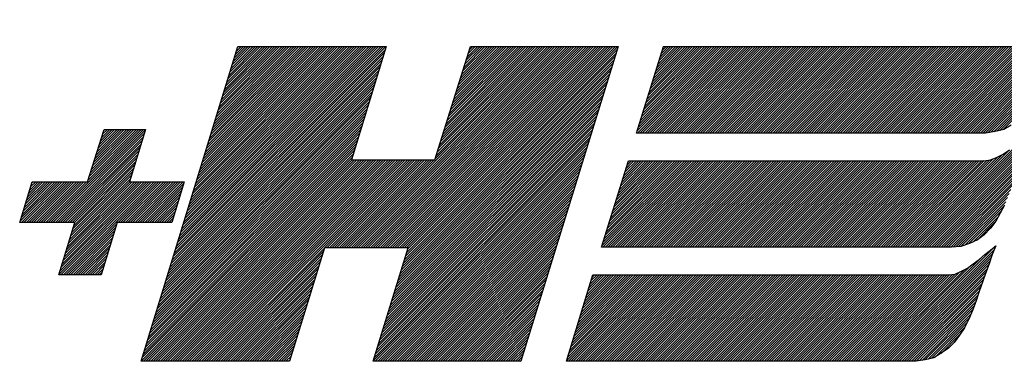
# Model space of a CAD drawing. Header units: millimetres. Extents: x 2709036 to 2756280, y 168165 to 192362.
# Tile 12 of 192: x 2718242 to 2718299, y 174959 to 174979. Entities that reach past the tile are written whole.
import ezdxf

# ---------------------------------------------------------------- set-up
doc = ezdxf.new("R2010")
doc.units = ezdxf.units.MM
doc.header["$MEASUREMENT"] = 0
doc.layers.add('D+H Urządzenia', color=30, linetype='Continuous')

msp = doc.modelspace()

# ---------------------------------------------------------------- linework, layer by layer
at = {"layer": 'D+H Urządzenia', "color": 1, "linetype": 'Continuous'}
for p, q in [((2718295.547, 174972.403), (2718301.901, 174978.757)), ((2718295.686, 174972.403), (2718302.233, 174978.95)), ((2718295.826, 174972.403), (2718302.163, 174978.74)), ((2718295.407, 174972.403), (2718301.084, 174978.08)), ((2718295.965, 174972.403), (2718302.09, 174978.528)), ((2718296.104, 174972.403), (2718302.003, 174978.301)), ((2718296.244, 174972.403), (2718301.916, 174978.075)), ((2718294.85, 174972.403), (2718299.883, 174977.436)), ((2718294.989, 174972.403), (2718300.109, 174977.523)), ((2718295.129, 174972.403), (2718300.36, 174977.635)), ((2718295.268, 174972.403), (2718300.611, 174977.746)), ((2718296.383, 174972.403), (2718301.849, 174977.868)), ((2718296.523, 174972.403), (2718301.787, 174977.667)), ((2718296.662, 174972.403), (2718301.722, 174977.462)), ((2718250.585, 174964.664), (2718262.947, 174977.026)), ((2718250.647, 174964.865), (2718263.009, 174977.227)), ((2718250.709, 174965.066), (2718263.041, 174977.399)), ((2718250.77, 174965.267), (2718262.902, 174977.399)), ((2718250.832, 174965.468), (2718262.763, 174977.399)), ((2718250.894, 174965.67), (2718262.623, 174977.399)), ((2718250.956, 174965.871), (2718262.484, 174977.399)), ((2718251.018, 174966.072), (2718262.344, 174977.399)), ((2718251.079, 174966.273), (2718262.205, 174977.399)), ((2718251.141, 174966.475), (2718262.066, 174977.399)), ((2718251.203, 174966.676), (2718261.926, 174977.399)), ((2718251.265, 174966.877), (2718261.787, 174977.399)), ((2718251.327, 174967.078), (2718261.647, 174977.399)), ((2718251.388, 174967.279), (2718261.508, 174977.399)), ((2718251.45, 174967.481), (2718261.369, 174977.399)), ((2718251.512, 174967.682), (2718261.229, 174977.399)), ((2718251.574, 174967.883), (2718261.09, 174977.399)), ((2718251.636, 174968.084), (2718260.95, 174977.399)), ((2718251.697, 174968.286), (2718260.811, 174977.399)), ((2718251.759, 174968.487), (2718260.671, 174977.399)), ((2718251.821, 174968.688), (2718260.532, 174977.399)), ((2718251.883, 174968.889), (2718260.393, 174977.399)), ((2718251.945, 174969.09), (2718260.253, 174977.399)), ((2718252.006, 174969.292), (2718260.114, 174977.399)), ((2718252.068, 174969.493), (2718259.974, 174977.399)), ((2718252.13, 174969.694), (2718259.835, 174977.399)), ((2718252.192, 174969.895), (2718259.696, 174977.399)), ((2718252.254, 174970.096), (2718259.556, 174977.399)), ((2718252.315, 174970.298), (2718259.417, 174977.399)), ((2718252.377, 174970.499), (2718259.277, 174977.399)), ((2718252.439, 174970.7), (2718259.138, 174977.399)), ((2718252.501, 174970.901), (2718258.999, 174977.399)), ((2718252.563, 174971.103), (2718258.859, 174977.399)), ((2718252.624, 174971.304), (2718258.72, 174977.399)), ((2718252.686, 174971.505), (2718258.58, 174977.399)), ((2718252.748, 174971.706), (2718258.441, 174977.399)), ((2718252.81, 174971.907), (2718258.301, 174977.399)), ((2718252.872, 174972.109), (2718258.162, 174977.399)), ((2718252.934, 174972.31), (2718258.023, 174977.399)), ((2718252.995, 174972.511), (2718257.883, 174977.399)), ((2718253.057, 174972.712), (2718257.744, 174977.399)), ((2718253.119, 174972.914), (2718257.604, 174977.399)), ((2718253.181, 174973.115), (2718257.465, 174977.399)), ((2718253.243, 174973.316), (2718257.326, 174977.399)), ((2718253.304, 174973.517), (2718257.186, 174977.399)), ((2718253.366, 174973.718), (2718257.047, 174977.399)), ((2718253.428, 174973.92), (2718256.907, 174977.399)), ((2718253.49, 174974.121), (2718256.768, 174977.399)), ((2718253.552, 174974.322), (2718256.629, 174977.399)), ((2718253.613, 174974.523), (2718256.489, 174977.399)), ((2718253.675, 174974.724), (2718256.35, 174977.399)), ((2718253.737, 174974.926), (2718256.21, 174977.399)), ((2718253.799, 174975.127), (2718256.071, 174977.399)), ((2718253.861, 174975.328), (2718255.931, 174977.399)), ((2718253.922, 174975.529), (2718255.792, 174977.399)), ((2718253.984, 174975.731), (2718255.653, 174977.399)), ((2718254.046, 174975.932), (2718255.513, 174977.399)), ((2718254.108, 174976.133), (2718255.374, 174977.399)), ((2718254.17, 174976.334), (2718255.234, 174977.399)), ((2718254.231, 174976.535), (2718255.095, 174977.399)), ((2718254.293, 174976.737), (2718254.956, 174977.399)), ((2718254.355, 174976.938), (2718254.816, 174977.399)), ((2718254.417, 174977.139), (2718254.677, 174977.399)), ((2718254.479, 174977.34), (2718254.537, 174977.399)), ((2718260.891, 174965.769), (2718272.521, 174977.399)), ((2718261.031, 174965.769), (2718272.661, 174977.399)), ((2718261.17, 174965.769), (2718272.8, 174977.399)), ((2718261.31, 174965.769), (2718272.94, 174977.399)), ((2718261.449, 174965.769), (2718273.079, 174977.399)), ((2718261.589, 174965.769), (2718273.218, 174977.399)), ((2718261.728, 174965.769), (2718273.358, 174977.399)), ((2718261.867, 174965.769), (2718273.497, 174977.399)), ((2718262.007, 174965.769), (2718273.637, 174977.399)), ((2718262.146, 174965.769), (2718273.776, 174977.399)), ((2718262.286, 174965.769), (2718273.916, 174977.399)), ((2718262.425, 174965.769), (2718274.055, 174977.399)), ((2718262.564, 174965.769), (2718274.194, 174977.399)), ((2718262.704, 174965.769), (2718274.334, 174977.399)), ((2718262.843, 174965.769), (2718274.473, 174977.399)), ((2718262.983, 174965.769), (2718274.613, 174977.399)), ((2718263.122, 174965.769), (2718274.752, 174977.399)), ((2718263.261, 174965.769), (2718274.891, 174977.399)), ((2718263.401, 174965.769), (2718275.031, 174977.399)), ((2718263.54, 174965.769), (2718275.17, 174977.399)), ((2718263.68, 174965.769), (2718275.31, 174977.399)), ((2718263.819, 174965.769), (2718275.449, 174977.399)), ((2718263.959, 174965.769), (2718275.588, 174977.399)), ((2718263.987, 174964.682), (2718276.344, 174977.039)), ((2718264.049, 174964.883), (2718276.406, 174977.241)), ((2718264.098, 174965.769), (2718275.728, 174977.399)), ((2718264.111, 174965.085), (2718276.425, 174977.399)), ((2718264.173, 174965.286), (2718276.286, 174977.399)), ((2718264.235, 174965.488), (2718276.146, 174977.399)), ((2718264.237, 174965.769), (2718275.867, 174977.399)), ((2718264.297, 174965.689), (2718276.007, 174977.399)), ((2718265.894, 174970.911), (2718272.382, 174977.399)), ((2718265.958, 174971.114), (2718272.243, 174977.399)), ((2718266.022, 174971.318), (2718272.103, 174977.399)), ((2718266.086, 174971.521), (2718271.964, 174977.399)), ((2718266.15, 174971.724), (2718271.824, 174977.399)), ((2718266.213, 174971.927), (2718271.685, 174977.399)), ((2718266.277, 174972.131), (2718271.546, 174977.399)), ((2718266.341, 174972.334), (2718271.406, 174977.399)), ((2718266.405, 174972.537), (2718271.267, 174977.399)), ((2718266.469, 174972.74), (2718271.127, 174977.399)), ((2718266.533, 174972.944), (2718270.988, 174977.399)), ((2718266.596, 174973.147), (2718270.848, 174977.399)), ((2718266.66, 174973.35), (2718270.709, 174977.399)), ((2718266.724, 174973.553), (2718270.57, 174977.399)), ((2718266.788, 174973.757), (2718270.43, 174977.399)), ((2718266.852, 174973.96), (2718270.291, 174977.399)), ((2718266.916, 174974.163), (2718270.151, 174977.399)), ((2718266.979, 174974.366), (2718270.012, 174977.399)), ((2718267.043, 174974.57), (2718269.873, 174977.399)), ((2718267.107, 174974.773), (2718269.733, 174977.399)), ((2718267.171, 174974.976), (2718269.594, 174977.399)), ((2718267.235, 174975.179), (2718269.454, 174977.399)), ((2718267.299, 174975.383), (2718269.315, 174977.399)), ((2718267.363, 174975.586), (2718269.176, 174977.399)), ((2718267.426, 174975.789), (2718269.036, 174977.399)), ((2718267.49, 174975.992), (2718268.897, 174977.399)), ((2718267.554, 174976.196), (2718268.757, 174977.399)), ((2718267.618, 174976.399), (2718268.618, 174977.399)), ((2718267.682, 174976.602), (2718268.478, 174977.399)), ((2718267.746, 174976.806), (2718268.339, 174977.399)), ((2718267.809, 174977.009), (2718268.2, 174977.399)), ((2718267.873, 174977.212), (2718268.06, 174977.399)), ((2718277.541, 174972.521), (2718282.42, 174977.399)), ((2718277.563, 174972.403), (2718282.559, 174977.399)), ((2718277.604, 174972.723), (2718282.28, 174977.399)), ((2718277.667, 174972.925), (2718282.141, 174977.399)), ((2718277.702, 174972.403), (2718282.698, 174977.399)), ((2718277.73, 174973.128), (2718282.001, 174977.399)), ((2718277.793, 174973.33), (2718281.862, 174977.399)), ((2718277.842, 174972.403), (2718282.838, 174977.399)), ((2718277.856, 174973.532), (2718281.723, 174977.399)), ((2718277.919, 174973.735), (2718281.583, 174977.399)), ((2718277.981, 174972.403), (2718282.977, 174977.399)), ((2718277.982, 174973.937), (2718281.444, 174977.399)), ((2718278.045, 174974.139), (2718281.304, 174977.399)), ((2718278.107, 174974.342), (2718281.165, 174977.399)), ((2718278.12, 174972.403), (2718283.117, 174977.399)), ((2718278.17, 174974.544), (2718281.026, 174977.399)), ((2718278.233, 174974.746), (2718280.886, 174977.399)), ((2718278.26, 174972.403), (2718283.256, 174977.399)), ((2718278.296, 174974.949), (2718280.747, 174977.399)), ((2718278.359, 174975.151), (2718280.607, 174977.399)), ((2718278.399, 174972.403), (2718283.395, 174977.399)), ((2718278.422, 174975.353), (2718280.468, 174977.399)), ((2718278.485, 174975.555), (2718280.328, 174977.399)), ((2718278.539, 174972.403), (2718283.535, 174977.399)), ((2718278.548, 174975.758), (2718280.189, 174977.399)), ((2718278.611, 174975.96), (2718280.05, 174977.399)), ((2718278.674, 174976.162), (2718279.91, 174977.399)), ((2718278.678, 174972.403), (2718283.674, 174977.399)), ((2718278.737, 174976.365), (2718279.771, 174977.399)), ((2718278.799, 174976.567), (2718279.631, 174977.399)), ((2718278.817, 174972.403), (2718283.814, 174977.399)), ((2718278.862, 174976.769), (2718279.492, 174977.399)), ((2718278.925, 174976.972), (2718279.353, 174977.399)), ((2718278.957, 174972.403), (2718283.953, 174977.399)), ((2718278.988, 174977.174), (2718279.213, 174977.399)), ((2718279.051, 174977.376), (2718279.074, 174977.399)), ((2718279.096, 174972.403), (2718284.093, 174977.399)), ((2718279.236, 174972.403), (2718284.232, 174977.399)), ((2718279.375, 174972.403), (2718284.371, 174977.399)), ((2718279.515, 174972.403), (2718284.511, 174977.399)), ((2718279.654, 174972.403), (2718284.65, 174977.399)), ((2718279.793, 174972.403), (2718284.79, 174977.399)), ((2718279.933, 174972.403), (2718284.929, 174977.399)), ((2718280.072, 174972.403), (2718285.068, 174977.399)), ((2718280.212, 174972.403), (2718285.208, 174977.399)), ((2718280.351, 174972.403), (2718285.347, 174977.399)), ((2718280.49, 174972.403), (2718285.487, 174977.399)), ((2718280.63, 174972.403), (2718285.626, 174977.399)), ((2718280.769, 174972.403), (2718285.765, 174977.399)), ((2718280.909, 174972.403), (2718285.905, 174977.399)), ((2718281.048, 174972.403), (2718286.044, 174977.399)), ((2718281.187, 174972.403), (2718286.184, 174977.399)), ((2718281.327, 174972.403), (2718286.323, 174977.399)), ((2718281.466, 174972.403), (2718286.463, 174977.399)), ((2718281.606, 174972.403), (2718286.602, 174977.399)), ((2718281.745, 174972.403), (2718286.741, 174977.399)), ((2718281.885, 174972.403), (2718286.881, 174977.399)), ((2718282.024, 174972.403), (2718287.02, 174977.399)), ((2718282.163, 174972.403), (2718287.16, 174977.399)), ((2718282.303, 174972.403), (2718287.299, 174977.399)), ((2718282.442, 174972.403), (2718287.438, 174977.399)), ((2718282.582, 174972.403), (2718287.578, 174977.399)), ((2718282.721, 174972.403), (2718287.717, 174977.399)), ((2718282.86, 174972.403), (2718287.857, 174977.399)), ((2718283, 174972.403), (2718287.996, 174977.399)), ((2718283.139, 174972.403), (2718288.135, 174977.399)), ((2718283.279, 174972.403), (2718288.275, 174977.399)), ((2718283.418, 174972.403), (2718288.414, 174977.399)), ((2718283.557, 174972.403), (2718288.554, 174977.399)), ((2718283.697, 174972.403), (2718288.693, 174977.399)), ((2718283.836, 174972.403), (2718288.833, 174977.399)), ((2718283.976, 174972.403), (2718288.972, 174977.399)), ((2718284.115, 174972.403), (2718289.111, 174977.399)), ((2718284.255, 174972.403), (2718289.251, 174977.399)), ((2718284.394, 174972.403), (2718289.39, 174977.399)), ((2718284.533, 174972.403), (2718289.53, 174977.399)), ((2718284.673, 174972.403), (2718289.669, 174977.399)), ((2718284.812, 174972.403), (2718289.808, 174977.399)), ((2718284.952, 174972.403), (2718289.948, 174977.399)), ((2718285.091, 174972.403), (2718290.087, 174977.399)), ((2718285.23, 174972.403), (2718290.227, 174977.399)), ((2718285.37, 174972.403), (2718290.366, 174977.399)), ((2718285.509, 174972.403), (2718290.505, 174977.399)), ((2718285.649, 174972.403), (2718290.645, 174977.399)), ((2718285.788, 174972.403), (2718290.784, 174977.399)), ((2718285.927, 174972.403), (2718290.924, 174977.399)), ((2718286.067, 174972.403), (2718291.063, 174977.399)), ((2718286.206, 174972.403), (2718291.203, 174977.399)), ((2718286.346, 174972.403), (2718291.342, 174977.399)), ((2718286.485, 174972.403), (2718291.481, 174977.399)), ((2718286.624, 174972.403), (2718291.621, 174977.399)), ((2718286.764, 174972.403), (2718291.76, 174977.399)), ((2718286.903, 174972.403), (2718291.9, 174977.399)), ((2718287.043, 174972.403), (2718292.039, 174977.399)), ((2718287.182, 174972.403), (2718292.178, 174977.399)), ((2718287.322, 174972.403), (2718292.318, 174977.399)), ((2718287.461, 174972.403), (2718292.457, 174977.399)), ((2718287.6, 174972.403), (2718292.597, 174977.399)), ((2718287.74, 174972.403), (2718292.736, 174977.399)), ((2718287.879, 174972.403), (2718292.875, 174977.399)), ((2718288.019, 174972.403), (2718293.015, 174977.399)), ((2718288.158, 174972.403), (2718293.154, 174977.399)), ((2718288.297, 174972.403), (2718293.294, 174977.399)), ((2718288.437, 174972.403), (2718293.433, 174977.399)), ((2718288.576, 174972.403), (2718293.573, 174977.399)), ((2718288.716, 174972.403), (2718293.712, 174977.399)), ((2718288.855, 174972.403), (2718293.851, 174977.399)), ((2718288.994, 174972.403), (2718293.991, 174977.399)), ((2718289.134, 174972.403), (2718294.13, 174977.399)), ((2718289.273, 174972.403), (2718294.27, 174977.399)), ((2718289.413, 174972.403), (2718294.409, 174977.399)), ((2718289.552, 174972.403), (2718294.548, 174977.399)), ((2718289.692, 174972.403), (2718294.688, 174977.399)), ((2718289.831, 174972.403), (2718294.827, 174977.399)), ((2718289.97, 174972.403), (2718294.967, 174977.399)), ((2718290.11, 174972.403), (2718295.106, 174977.399)), ((2718290.249, 174972.403), (2718295.245, 174977.399)), ((2718290.389, 174972.403), (2718295.385, 174977.399)), ((2718290.528, 174972.403), (2718295.524, 174977.399)), ((2718290.667, 174972.403), (2718295.664, 174977.399)), ((2718290.807, 174972.403), (2718295.803, 174977.399)), ((2718290.946, 174972.403), (2718295.943, 174977.399)), ((2718291.086, 174972.403), (2718296.082, 174977.399)), ((2718291.225, 174972.403), (2718296.221, 174977.399)), ((2718291.364, 174972.403), (2718296.361, 174977.399)), ((2718291.504, 174972.403), (2718296.5, 174977.399)), ((2718291.643, 174972.403), (2718296.64, 174977.399)), ((2718291.783, 174972.403), (2718296.779, 174977.399)), ((2718291.922, 174972.403), (2718296.918, 174977.399)), ((2718292.062, 174972.403), (2718297.058, 174977.399)), ((2718292.201, 174972.403), (2718297.197, 174977.399)), ((2718292.34, 174972.403), (2718297.337, 174977.399)), ((2718292.48, 174972.403), (2718297.476, 174977.399)), ((2718292.619, 174972.403), (2718297.615, 174977.399)), ((2718292.759, 174972.403), (2718297.755, 174977.399)), ((2718292.898, 174972.403), (2718297.894, 174977.399)), ((2718293.037, 174972.403), (2718298.034, 174977.399)), ((2718293.177, 174972.403), (2718298.173, 174977.399)), ((2718293.316, 174972.403), (2718298.312, 174977.399)), ((2718293.456, 174972.403), (2718298.452, 174977.399)), ((2718293.595, 174972.403), (2718298.591, 174977.399)), ((2718293.734, 174972.403), (2718298.731, 174977.399)), ((2718293.874, 174972.403), (2718298.87, 174977.399)), ((2718294.013, 174972.403), (2718299.01, 174977.399)), ((2718294.153, 174972.403), (2718299.149, 174977.399)), ((2718294.292, 174972.403), (2718299.288, 174977.399)), ((2718294.432, 174972.403), (2718299.428, 174977.399)), ((2718294.571, 174972.403), (2718299.57, 174977.402)), ((2718294.71, 174972.403), (2718299.727, 174977.419)), ((2718296.802, 174972.403), (2718301.622, 174977.223)), ((2718296.941, 174972.403), (2718301.522, 174976.984)), ((2718250.399, 174964.06), (2718262.761, 174976.421)), ((2718250.461, 174964.261), (2718262.823, 174976.623)), ((2718250.523, 174964.462), (2718262.885, 174976.824)), ((2718263.801, 174964.078), (2718276.156, 174976.433)), ((2718263.863, 174964.279), (2718276.219, 174976.635)), ((2718263.925, 174964.481), (2718276.281, 174976.837)), ((2718297.08, 174972.403), (2718301.46, 174976.782)), ((2718297.22, 174972.403), (2718301.398, 174976.581)), ((2718297.359, 174972.403), (2718301.329, 174976.373)), ((2718250.214, 174963.456), (2718262.575, 174975.817)), ((2718250.276, 174963.658), (2718262.637, 174976.019)), ((2718250.338, 174963.859), (2718262.699, 174976.22)), ((2718263.615, 174963.474), (2718275.969, 174975.827)), ((2718263.677, 174963.675), (2718276.031, 174976.029)), ((2718263.739, 174963.877), (2718276.094, 174976.231)), ((2718297.499, 174972.403), (2718301.242, 174976.146)), ((2718297.638, 174972.403), (2718301.155, 174975.919)), ((2718250.029, 174962.853), (2718262.389, 174975.213)), ((2718250.09, 174963.054), (2718262.451, 174975.415)), ((2718250.152, 174963.255), (2718262.513, 174975.616)), ((2718263.429, 174962.87), (2718275.781, 174975.222)), ((2718263.491, 174963.071), (2718275.844, 174975.424)), ((2718263.553, 174963.272), (2718275.906, 174975.626)), ((2718297.799, 174972.425), (2718301.089, 174975.715)), ((2718297.964, 174972.45), (2718301.027, 174975.513)), ((2718298.129, 174972.475), (2718300.96, 174975.306)), ((2718249.843, 174962.249), (2718262.203, 174974.609)), ((2718249.905, 174962.45), (2718262.265, 174974.81)), ((2718249.967, 174962.651), (2718262.327, 174975.012)), ((2718263.243, 174962.266), (2718275.594, 174974.616)), ((2718263.305, 174962.467), (2718275.656, 174974.818)), ((2718263.367, 174962.668), (2718275.719, 174975.02)), ((2718298.305, 174972.512), (2718300.86, 174975.067)), ((2718298.491, 174972.559), (2718300.759, 174974.827)), ((2718249.72, 174961.847), (2718262.079, 174974.206)), ((2718249.781, 174962.048), (2718262.141, 174974.408)), ((2718263.119, 174961.863), (2718275.469, 174974.212)), ((2718263.181, 174962.064), (2718275.531, 174974.414)), ((2718298.677, 174972.605), (2718300.619, 174974.548)), ((2718249.534, 174961.243), (2718261.893, 174973.602)), ((2718249.596, 174961.444), (2718261.955, 174973.804)), ((2718249.658, 174961.645), (2718262.017, 174974.005)), ((2718262.933, 174961.259), (2718275.281, 174973.607)), ((2718262.995, 174961.46), (2718275.344, 174973.809)), ((2718263.057, 174961.661), (2718275.406, 174974.01)), ((2718249.349, 174960.639), (2718261.708, 174972.998)), ((2718249.411, 174960.841), (2718261.77, 174973.199)), ((2718249.472, 174961.042), (2718261.831, 174973.401)), ((2718262.748, 174960.655), (2718275.094, 174973.001)), ((2718262.81, 174960.856), (2718275.156, 174973.203)), ((2718262.872, 174961.057), (2718275.219, 174973.405)), ((2718243.54, 174967.239), (2718248.915, 174972.613)), ((2718243.68, 174967.239), (2718249.054, 174972.613)), ((2718243.819, 174967.239), (2718249.152, 174972.571)), ((2718243.959, 174967.239), (2718249.091, 174972.37)), ((2718245.831, 174969.668), (2718248.775, 174972.613)), ((2718245.896, 174969.873), (2718248.636, 174972.613)), ((2718245.962, 174970.078), (2718248.496, 174972.613)), ((2718246.027, 174970.283), (2718248.357, 174972.613)), ((2718246.093, 174970.488), (2718248.218, 174972.613)), ((2718246.158, 174970.693), (2718248.078, 174972.613)), ((2718246.223, 174970.897), (2718247.939, 174972.613)), ((2718246.289, 174971.102), (2718247.799, 174972.613)), ((2718246.354, 174971.307), (2718247.66, 174972.613)), ((2718246.42, 174971.512), (2718247.52, 174972.613)), ((2718246.485, 174971.717), (2718247.381, 174972.613)), ((2718246.551, 174971.922), (2718247.242, 174972.613)), ((2718246.616, 174972.127), (2718247.102, 174972.613)), ((2718246.682, 174972.331), (2718246.963, 174972.613)), ((2718246.747, 174972.536), (2718246.823, 174972.613)), ((2718249.163, 174960.036), (2718261.522, 174972.394)), ((2718249.225, 174960.237), (2718261.584, 174972.595)), ((2718249.287, 174960.438), (2718261.646, 174972.797)), ((2718262.562, 174960.051), (2718274.907, 174972.395)), ((2718262.624, 174960.252), (2718274.969, 174972.597)), ((2718262.686, 174960.453), (2718275.032, 174972.799)), ((2718293.695, 174965.811), (2718300.206, 174972.322)), ((2718244.098, 174967.239), (2718249.029, 174972.17)), ((2718244.238, 174967.239), (2718248.968, 174971.969)), ((2718244.377, 174967.239), (2718248.906, 174971.768)), ((2718248.978, 174959.432), (2718261.336, 174971.79)), ((2718249.04, 174959.633), (2718261.398, 174971.991)), ((2718249.102, 174959.834), (2718261.46, 174972.193)), ((2718262.376, 174959.446), (2718274.719, 174971.79)), ((2718262.438, 174959.648), (2718274.782, 174971.992)), ((2718262.5, 174959.849), (2718274.844, 174972.193)), ((2718293.556, 174965.811), (2718300.055, 174972.311)), ((2718293.835, 174965.811), (2718300.136, 174972.113)), ((2718293.974, 174965.811), (2718300.069, 174971.906)), ((2718244.516, 174967.239), (2718248.845, 174971.567)), ((2718244.656, 174967.239), (2718248.784, 174971.367)), ((2718248.916, 174959.231), (2718261.274, 174971.588)), ((2718249.044, 174959.219), (2718261.212, 174971.387)), ((2718249.184, 174959.219), (2718261.15, 174971.186)), ((2718262.314, 174959.245), (2718274.657, 174971.588)), ((2718262.428, 174959.219), (2718274.594, 174971.386)), ((2718262.567, 174959.219), (2718274.532, 174971.184)), ((2718293.416, 174965.811), (2718299.041, 174971.435)), ((2718294.113, 174965.811), (2718300.007, 174971.705)), ((2718294.253, 174965.811), (2718299.945, 174971.504)), ((2718294.392, 174965.811), (2718299.883, 174971.302)), ((2718244.795, 174967.239), (2718248.722, 174971.166)), ((2718244.935, 174967.239), (2718248.661, 174970.965)), ((2718245.074, 174967.239), (2718248.6, 174970.764)), ((2718249.323, 174959.219), (2718261.088, 174970.984)), ((2718249.462, 174959.219), (2718261.092, 174970.849)), ((2718249.602, 174959.219), (2718261.232, 174970.849)), ((2718249.741, 174959.219), (2718261.371, 174970.849)), ((2718249.881, 174959.219), (2718261.511, 174970.849)), ((2718250.02, 174959.219), (2718261.65, 174970.849)), ((2718250.159, 174959.219), (2718261.789, 174970.849)), ((2718250.299, 174959.219), (2718261.929, 174970.849)), ((2718250.438, 174959.219), (2718262.068, 174970.849)), ((2718250.578, 174959.219), (2718262.208, 174970.849)), ((2718250.717, 174959.219), (2718262.347, 174970.849)), ((2718250.856, 174959.219), (2718262.486, 174970.849)), ((2718250.996, 174959.219), (2718262.626, 174970.849)), ((2718251.135, 174959.219), (2718262.765, 174970.849)), ((2718251.275, 174959.219), (2718262.905, 174970.849)), ((2718251.414, 174959.219), (2718263.044, 174970.849)), ((2718251.554, 174959.219), (2718263.183, 174970.849)), ((2718251.693, 174959.219), (2718263.323, 174970.849)), ((2718251.832, 174959.219), (2718263.462, 174970.849)), ((2718251.972, 174959.219), (2718263.602, 174970.849)), ((2718252.111, 174959.219), (2718263.741, 174970.849)), ((2718252.251, 174959.219), (2718263.881, 174970.849)), ((2718252.39, 174959.219), (2718264.02, 174970.849)), ((2718252.529, 174959.219), (2718264.159, 174970.849)), ((2718252.669, 174959.219), (2718264.299, 174970.849)), ((2718252.808, 174959.219), (2718264.438, 174970.849)), ((2718259.497, 174965.769), (2718264.578, 174970.849)), ((2718259.637, 174965.769), (2718264.717, 174970.849)), ((2718259.776, 174965.769), (2718264.856, 174970.849)), ((2718259.916, 174965.769), (2718264.996, 174970.849)), ((2718260.055, 174965.769), (2718265.135, 174970.849)), ((2718260.194, 174965.769), (2718265.275, 174970.849)), ((2718260.334, 174965.769), (2718265.414, 174970.849)), ((2718260.473, 174965.769), (2718265.553, 174970.849)), ((2718260.613, 174965.769), (2718265.693, 174970.849)), ((2718260.752, 174965.769), (2718265.832, 174970.849)), ((2718262.706, 174959.219), (2718274.469, 174970.982)), ((2718262.846, 174959.219), (2718274.407, 174970.78)), ((2718275.515, 174965.894), (2718280.428, 174970.807)), ((2718275.572, 174965.811), (2718280.568, 174970.807)), ((2718275.578, 174966.096), (2718280.289, 174970.807)), ((2718275.641, 174966.299), (2718280.15, 174970.807)), ((2718275.704, 174966.501), (2718280.01, 174970.807)), ((2718275.711, 174965.811), (2718280.707, 174970.807)), ((2718275.767, 174966.703), (2718279.871, 174970.807)), ((2718275.83, 174966.906), (2718279.731, 174970.807)), ((2718275.85, 174965.811), (2718280.847, 174970.807)), ((2718275.893, 174967.108), (2718279.592, 174970.807)), ((2718275.955, 174967.31), (2718279.453, 174970.807)), ((2718275.99, 174965.811), (2718280.986, 174970.807)), ((2718276.018, 174967.513), (2718279.313, 174970.807)), ((2718276.081, 174967.715), (2718279.174, 174970.807)), ((2718276.129, 174965.811), (2718281.126, 174970.807)), ((2718276.144, 174967.917), (2718279.034, 174970.807)), ((2718276.207, 174968.119), (2718278.895, 174970.807)), ((2718276.269, 174965.811), (2718281.265, 174970.807)), ((2718276.27, 174968.322), (2718278.756, 174970.807)), ((2718276.333, 174968.524), (2718278.616, 174970.807)), ((2718276.396, 174968.726), (2718278.477, 174970.807)), ((2718276.408, 174965.811), (2718281.404, 174970.807)), ((2718276.459, 174968.929), (2718278.337, 174970.807)), ((2718276.522, 174969.131), (2718278.198, 174970.807)), ((2718276.548, 174965.811), (2718281.544, 174970.807)), ((2718276.585, 174969.333), (2718278.058, 174970.807)), ((2718276.647, 174969.536), (2718277.919, 174970.807)), ((2718276.687, 174965.811), (2718281.683, 174970.807)), ((2718276.71, 174969.738), (2718277.78, 174970.807)), ((2718276.773, 174969.94), (2718277.64, 174970.807)), ((2718276.826, 174965.811), (2718281.823, 174970.807)), ((2718276.836, 174970.143), (2718277.501, 174970.807)), ((2718276.899, 174970.345), (2718277.361, 174970.807)), ((2718276.962, 174970.547), (2718277.222, 174970.807)), ((2718276.966, 174965.811), (2718281.962, 174970.807)), ((2718277.025, 174970.75), (2718277.083, 174970.807)), ((2718277.105, 174965.811), (2718282.101, 174970.807)), ((2718277.245, 174965.811), (2718282.241, 174970.807)), ((2718277.384, 174965.811), (2718282.38, 174970.807)), ((2718277.523, 174965.811), (2718282.52, 174970.807)), ((2718277.663, 174965.811), (2718282.659, 174970.807)), ((2718277.802, 174965.811), (2718282.798, 174970.807)), ((2718277.942, 174965.811), (2718282.938, 174970.807)), ((2718278.081, 174965.811), (2718283.077, 174970.807)), ((2718278.22, 174965.811), (2718283.217, 174970.807)), ((2718278.36, 174965.811), (2718283.356, 174970.807)), ((2718278.499, 174965.811), (2718283.496, 174970.807)), ((2718278.639, 174965.811), (2718283.635, 174970.807)), ((2718278.778, 174965.811), (2718283.774, 174970.807)), ((2718278.918, 174965.811), (2718283.914, 174970.807)), ((2718279.057, 174965.811), (2718284.053, 174970.807)), ((2718279.196, 174965.811), (2718284.193, 174970.807)), ((2718279.336, 174965.811), (2718284.332, 174970.807)), ((2718279.475, 174965.811), (2718284.471, 174970.807)), ((2718279.615, 174965.811), (2718284.611, 174970.807)), ((2718279.754, 174965.811), (2718284.75, 174970.807)), ((2718279.893, 174965.811), (2718284.89, 174970.807)), ((2718280.033, 174965.811), (2718285.029, 174970.807)), ((2718280.172, 174965.811), (2718285.168, 174970.807)), ((2718280.312, 174965.811), (2718285.308, 174970.807)), ((2718280.451, 174965.811), (2718285.447, 174970.807)), ((2718280.59, 174965.811), (2718285.587, 174970.807)), ((2718280.73, 174965.811), (2718285.726, 174970.807)), ((2718280.869, 174965.811), (2718285.866, 174970.807)), ((2718281.009, 174965.811), (2718286.005, 174970.807)), ((2718281.148, 174965.811), (2718286.144, 174970.807)), ((2718281.287, 174965.811), (2718286.284, 174970.807)), ((2718281.427, 174965.811), (2718286.423, 174970.807)), ((2718281.566, 174965.811), (2718286.563, 174970.807)), ((2718281.706, 174965.811), (2718286.702, 174970.807)), ((2718281.845, 174965.811), (2718286.841, 174970.807)), ((2718281.985, 174965.811), (2718286.981, 174970.807)), ((2718282.124, 174965.811), (2718287.12, 174970.807)), ((2718282.263, 174965.811), (2718287.26, 174970.807)), ((2718282.403, 174965.811), (2718287.399, 174970.807)), ((2718282.542, 174965.811), (2718287.538, 174970.807)), ((2718282.682, 174965.811), (2718287.678, 174970.807)), ((2718282.821, 174965.811), (2718287.817, 174970.807)), ((2718282.96, 174965.811), (2718287.957, 174970.807)), ((2718283.1, 174965.811), (2718288.096, 174970.807)), ((2718283.239, 174965.811), (2718288.236, 174970.807)), ((2718283.379, 174965.811), (2718288.375, 174970.807)), ((2718283.518, 174965.811), (2718288.514, 174970.807)), ((2718283.657, 174965.811), (2718288.654, 174970.807)), ((2718283.797, 174965.811), (2718288.793, 174970.807)), ((2718283.936, 174965.811), (2718288.933, 174970.807)), ((2718284.076, 174965.811), (2718289.072, 174970.807)), ((2718284.215, 174965.811), (2718289.211, 174970.807)), ((2718284.355, 174965.811), (2718289.351, 174970.807)), ((2718284.494, 174965.811), (2718289.49, 174970.807)), ((2718284.633, 174965.811), (2718289.63, 174970.807)), ((2718284.773, 174965.811), (2718289.769, 174970.807)), ((2718284.912, 174965.811), (2718289.908, 174970.807)), ((2718285.052, 174965.811), (2718290.048, 174970.807)), ((2718285.191, 174965.811), (2718290.187, 174970.807)), ((2718285.33, 174965.811), (2718290.327, 174970.807)), ((2718285.47, 174965.811), (2718290.466, 174970.807)), ((2718285.609, 174965.811), (2718290.606, 174970.807)), ((2718285.749, 174965.811), (2718290.745, 174970.807)), ((2718285.888, 174965.811), (2718290.884, 174970.807)), ((2718286.027, 174965.811), (2718291.024, 174970.807)), ((2718286.167, 174965.811), (2718291.163, 174970.807)), ((2718286.306, 174965.811), (2718291.303, 174970.807)), ((2718286.446, 174965.811), (2718291.442, 174970.807)), ((2718286.585, 174965.811), (2718291.581, 174970.807)), ((2718286.725, 174965.811), (2718291.721, 174970.807)), ((2718286.864, 174965.811), (2718291.86, 174970.807)), ((2718287.003, 174965.811), (2718292, 174970.807)), ((2718287.143, 174965.811), (2718292.139, 174970.807)), ((2718287.282, 174965.811), (2718292.278, 174970.807)), ((2718287.422, 174965.811), (2718292.418, 174970.807)), ((2718287.561, 174965.811), (2718292.557, 174970.807)), ((2718287.7, 174965.811), (2718292.697, 174970.807)), ((2718287.84, 174965.811), (2718292.836, 174970.807)), ((2718287.979, 174965.811), (2718292.975, 174970.807)), ((2718288.119, 174965.811), (2718293.115, 174970.807)), ((2718288.258, 174965.811), (2718293.254, 174970.807)), ((2718288.397, 174965.811), (2718293.394, 174970.807)), ((2718288.537, 174965.811), (2718293.533, 174970.807)), ((2718288.676, 174965.811), (2718293.673, 174970.807)), ((2718288.816, 174965.811), (2718293.812, 174970.807)), ((2718288.955, 174965.811), (2718293.951, 174970.807)), ((2718289.095, 174965.811), (2718294.091, 174970.807)), ((2718289.234, 174965.811), (2718294.23, 174970.807)), ((2718289.373, 174965.811), (2718294.37, 174970.807)), ((2718289.513, 174965.811), (2718294.509, 174970.807)), ((2718289.652, 174965.811), (2718294.648, 174970.807)), ((2718289.792, 174965.811), (2718294.788, 174970.807)), ((2718289.931, 174965.811), (2718294.927, 174970.807)), ((2718290.07, 174965.811), (2718295.067, 174970.807)), ((2718290.21, 174965.811), (2718295.206, 174970.807)), ((2718290.349, 174965.811), (2718295.345, 174970.807)), ((2718290.489, 174965.811), (2718295.485, 174970.807)), ((2718290.628, 174965.811), (2718295.624, 174970.807)), ((2718290.767, 174965.811), (2718295.764, 174970.807)), ((2718290.907, 174965.811), (2718295.903, 174970.807)), ((2718291.046, 174965.811), (2718296.043, 174970.807)), ((2718291.186, 174965.811), (2718296.182, 174970.807)), ((2718291.325, 174965.811), (2718296.321, 174970.807)), ((2718291.465, 174965.811), (2718296.461, 174970.807)), ((2718291.604, 174965.811), (2718296.6, 174970.807)), ((2718291.743, 174965.811), (2718296.74, 174970.807)), ((2718291.883, 174965.811), (2718296.879, 174970.807)), ((2718292.022, 174965.811), (2718297.018, 174970.807)), ((2718292.162, 174965.811), (2718297.158, 174970.807)), ((2718292.301, 174965.811), (2718297.297, 174970.807)), ((2718292.44, 174965.811), (2718297.437, 174970.807)), ((2718292.58, 174965.811), (2718297.576, 174970.808)), ((2718292.719, 174965.811), (2718297.733, 174970.825)), ((2718292.859, 174965.811), (2718297.89, 174970.842)), ((2718292.998, 174965.811), (2718298.104, 174970.917)), ((2718293.137, 174965.811), (2718298.358, 174971.031)), ((2718293.277, 174965.811), (2718298.637, 174971.171)), ((2718294.532, 174965.811), (2718299.821, 174971.101)), ((2718294.671, 174965.811), (2718299.759, 174970.9)), ((2718294.81, 174965.811), (2718299.697, 174970.698)), ((2718244.916, 174966.662), (2718248.416, 174970.162)), ((2718244.977, 174966.863), (2718248.477, 174970.363)), ((2718245.039, 174967.064), (2718248.538, 174970.564)), ((2718262.985, 174959.219), (2718274.344, 174970.578)), ((2718263.125, 174959.219), (2718274.282, 174970.376)), ((2718263.264, 174959.219), (2718274.219, 174970.175)), ((2718294.95, 174965.811), (2718299.636, 174970.497)), ((2718295.089, 174965.811), (2718299.567, 174970.289)), ((2718295.229, 174965.811), (2718299.48, 174970.063)), ((2718241.916, 174967.287), (2718244.219, 174969.59)), ((2718241.976, 174967.487), (2718244.079, 174969.59)), ((2718242.007, 174967.239), (2718244.358, 174969.59)), ((2718242.037, 174967.687), (2718243.94, 174969.59)), ((2718242.098, 174967.887), (2718243.8, 174969.59)), ((2718242.146, 174967.239), (2718244.498, 174969.59)), ((2718242.159, 174968.087), (2718243.661, 174969.59)), ((2718242.22, 174968.288), (2718243.522, 174969.59)), ((2718242.28, 174968.488), (2718243.382, 174969.59)), ((2718242.286, 174967.239), (2718244.637, 174969.59)), ((2718242.341, 174968.688), (2718243.243, 174969.59)), ((2718242.402, 174968.888), (2718243.103, 174969.59)), ((2718242.425, 174967.239), (2718244.776, 174969.59)), ((2718242.463, 174969.088), (2718242.964, 174969.59)), ((2718242.523, 174969.289), (2718242.825, 174969.59)), ((2718242.565, 174967.239), (2718244.916, 174969.59)), ((2718242.584, 174969.489), (2718242.685, 174969.59)), ((2718242.704, 174967.239), (2718245.055, 174969.59)), ((2718242.843, 174967.239), (2718245.195, 174969.59)), ((2718242.983, 174967.239), (2718245.334, 174969.59)), ((2718243.122, 174967.239), (2718245.473, 174969.59)), ((2718243.262, 174967.239), (2718245.613, 174969.59)), ((2718243.401, 174967.239), (2718245.752, 174969.59)), ((2718244.18, 174964.253), (2718249.516, 174969.59)), ((2718244.241, 174964.454), (2718249.377, 174969.59)), ((2718244.282, 174964.216), (2718249.656, 174969.59)), ((2718244.302, 174964.655), (2718249.238, 174969.59)), ((2718244.364, 174964.855), (2718249.098, 174969.59)), ((2718244.421, 174964.216), (2718249.795, 174969.59)), ((2718244.425, 174965.056), (2718248.959, 174969.59)), ((2718244.486, 174965.257), (2718248.819, 174969.59)), ((2718244.548, 174965.458), (2718248.68, 174969.59)), ((2718244.609, 174965.658), (2718248.54, 174969.59)), ((2718244.671, 174965.859), (2718248.401, 174969.59)), ((2718244.732, 174966.06), (2718248.262, 174969.59)), ((2718244.793, 174966.261), (2718248.293, 174969.761)), ((2718244.855, 174966.461), (2718248.354, 174969.961)), ((2718247.583, 174967.239), (2718249.935, 174969.59)), ((2718247.723, 174967.239), (2718250.074, 174969.59)), ((2718247.862, 174967.239), (2718250.213, 174969.59)), ((2718248.002, 174967.239), (2718250.353, 174969.59)), ((2718248.141, 174967.239), (2718250.492, 174969.59)), ((2718248.28, 174967.239), (2718250.632, 174969.59)), ((2718248.42, 174967.239), (2718250.771, 174969.59)), ((2718248.559, 174967.239), (2718250.91, 174969.59)), ((2718248.699, 174967.239), (2718251.05, 174969.59)), ((2718248.838, 174967.239), (2718251.189, 174969.59)), ((2718248.977, 174967.239), (2718251.329, 174969.59)), ((2718249.117, 174967.239), (2718251.356, 174969.477)), ((2718263.403, 174959.219), (2718274.157, 174969.973)), ((2718263.543, 174959.219), (2718274.094, 174969.771)), ((2718263.682, 174959.219), (2718274.032, 174969.569)), ((2718295.368, 174965.811), (2718299.393, 174969.836)), ((2718295.507, 174965.811), (2718299.306, 174969.61)), ((2718249.256, 174967.239), (2718251.295, 174969.277)), ((2718249.396, 174967.239), (2718251.234, 174969.077)), ((2718263.822, 174959.219), (2718273.969, 174969.367)), ((2718263.961, 174959.219), (2718273.907, 174969.165)), ((2718264.101, 174959.219), (2718273.844, 174968.963)), ((2718295.647, 174965.811), (2718299.219, 174969.383)), ((2718295.795, 174965.82), (2718299.126, 174969.151)), ((2718295.946, 174965.831), (2718299.027, 174968.912)), ((2718249.535, 174967.239), (2718251.173, 174968.877)), ((2718249.675, 174967.239), (2718251.113, 174968.677)), ((2718249.814, 174967.239), (2718251.052, 174968.476)), ((2718264.24, 174959.219), (2718273.782, 174968.761)), ((2718264.379, 174959.219), (2718273.719, 174968.559)), ((2718264.519, 174959.219), (2718273.657, 174968.358)), ((2718296.097, 174965.843), (2718298.927, 174968.673)), ((2718296.255, 174965.861), (2718298.828, 174968.434)), ((2718249.953, 174967.239), (2718250.991, 174968.276)), ((2718250.093, 174967.239), (2718250.93, 174968.076)), ((2718250.232, 174967.239), (2718250.869, 174967.876)), ((2718264.658, 174959.219), (2718273.595, 174968.156)), ((2718264.798, 174959.219), (2718273.532, 174967.954)), ((2718296.464, 174965.931), (2718298.713, 174968.181)), ((2718296.673, 174966.001), (2718298.546, 174967.874)), ((2718250.372, 174967.239), (2718250.809, 174967.676)), ((2718250.511, 174967.239), (2718250.748, 174967.475)), ((2718250.65, 174967.239), (2718250.687, 174967.275)), ((2718264.937, 174959.219), (2718273.47, 174967.752)), ((2718265.076, 174959.219), (2718273.407, 174967.55)), ((2718265.216, 174959.219), (2718273.345, 174967.348)), ((2718296.915, 174966.103), (2718298.379, 174967.567)), ((2718297.17, 174966.219), (2718298.18, 174967.229)), ((2718244.56, 174964.216), (2718247.502, 174967.158)), ((2718244.7, 174964.216), (2718247.441, 174966.957)), ((2718244.839, 174964.216), (2718247.38, 174966.756)), ((2718265.355, 174959.219), (2718273.282, 174967.146)), ((2718265.495, 174959.219), (2718273.22, 174966.944)), ((2718265.634, 174959.219), (2718273.157, 174966.742)), ((2718244.979, 174964.216), (2718247.318, 174966.555)), ((2718245.118, 174964.216), (2718247.257, 174966.355)), ((2718245.257, 174964.216), (2718247.196, 174966.154)), ((2718265.773, 174959.219), (2718273.095, 174966.541)), ((2718265.913, 174959.219), (2718273.032, 174966.339)), ((2718266.052, 174959.219), (2718272.97, 174966.137)), ((2718245.397, 174964.216), (2718247.134, 174965.953)), ((2718245.536, 174964.216), (2718247.073, 174965.752)), ((2718245.676, 174964.216), (2718247.012, 174965.552)), ((2718252.948, 174959.219), (2718259.491, 174965.763)), ((2718253.087, 174959.219), (2718259.429, 174965.561)), ((2718266.192, 174959.219), (2718272.907, 174965.935)), ((2718266.331, 174959.219), (2718272.845, 174965.733)), ((2718266.471, 174959.219), (2718272.782, 174965.531)), ((2718291.565, 174959.219), (2718298.209, 174965.864)), ((2718291.704, 174959.219), (2718298.15, 174965.665)), ((2718245.815, 174964.216), (2718246.95, 174965.351)), ((2718245.955, 174964.216), (2718246.889, 174965.15)), ((2718246.094, 174964.216), (2718246.828, 174964.949)), ((2718253.226, 174959.219), (2718259.367, 174965.36)), ((2718253.366, 174959.219), (2718259.305, 174965.159)), ((2718253.505, 174959.219), (2718259.243, 174964.957)), ((2718266.61, 174959.219), (2718272.72, 174965.329)), ((2718266.749, 174959.219), (2718272.657, 174965.127)), ((2718266.889, 174959.219), (2718272.595, 174964.925)), ((2718291.425, 174959.219), (2718297.466, 174965.261)), ((2718291.843, 174959.219), (2718298.05, 174965.426)), ((2718291.983, 174959.219), (2718297.983, 174965.219)), ((2718292.122, 174959.219), (2718297.921, 174965.018)), ((2718246.233, 174964.216), (2718246.766, 174964.749)), ((2718246.373, 174964.216), (2718246.705, 174964.548)), ((2718253.645, 174959.219), (2718259.181, 174964.756)), ((2718253.784, 174959.219), (2718259.119, 174964.554)), ((2718267.028, 174959.219), (2718272.532, 174964.724)), ((2718267.168, 174959.219), (2718272.47, 174964.522)), ((2718291.007, 174959.219), (2718296.166, 174964.378)), ((2718291.146, 174959.219), (2718296.433, 174964.506)), ((2718291.286, 174959.219), (2718296.815, 174964.749)), ((2718292.262, 174959.219), (2718297.855, 174964.813)), ((2718292.401, 174959.219), (2718297.768, 174964.586)), ((2718292.54, 174959.219), (2718297.681, 174964.36)), ((2718246.512, 174964.216), (2718246.644, 174964.347)), ((2718253.924, 174959.219), (2718259.057, 174964.353)), ((2718254.063, 174959.219), (2718258.995, 174964.152)), ((2718254.202, 174959.219), (2718258.933, 174963.95)), ((2718267.307, 174959.219), (2718272.407, 174964.32)), ((2718267.446, 174959.219), (2718272.345, 174964.118)), ((2718267.586, 174959.219), (2718272.282, 174963.916)), ((2718273.488, 174959.267), (2718278.437, 174964.216)), ((2718273.549, 174959.467), (2718278.298, 174964.216)), ((2718273.581, 174959.219), (2718278.577, 174964.216)), ((2718273.609, 174959.666), (2718278.159, 174964.216)), ((2718273.67, 174959.866), (2718278.019, 174964.216)), ((2718273.72, 174959.219), (2718278.716, 174964.216)), ((2718273.73, 174960.066), (2718277.88, 174964.216)), ((2718273.791, 174960.266), (2718277.74, 174964.216)), ((2718273.851, 174960.466), (2718277.601, 174964.216)), ((2718273.859, 174959.219), (2718278.856, 174964.216)), ((2718273.912, 174960.666), (2718277.461, 174964.216)), ((2718273.972, 174960.866), (2718277.322, 174964.216)), ((2718273.999, 174959.219), (2718278.995, 174964.216)), ((2718274.033, 174961.066), (2718277.183, 174964.216)), ((2718274.093, 174961.265), (2718277.043, 174964.216)), ((2718274.138, 174959.219), (2718279.134, 174964.216)), ((2718274.154, 174961.465), (2718276.904, 174964.216)), ((2718274.214, 174961.665), (2718276.764, 174964.216)), ((2718274.274, 174961.865), (2718276.625, 174964.216)), ((2718274.278, 174959.219), (2718279.274, 174964.216)), ((2718274.335, 174962.065), (2718276.486, 174964.216)), ((2718274.395, 174962.265), (2718276.346, 174964.216)), ((2718274.417, 174959.219), (2718279.413, 174964.216)), ((2718274.456, 174962.465), (2718276.207, 174964.216)), ((2718274.516, 174962.665), (2718276.067, 174964.216)), ((2718274.556, 174959.219), (2718279.553, 174964.216)), ((2718274.577, 174962.864), (2718275.928, 174964.216)), ((2718274.637, 174963.064), (2718275.789, 174964.216)), ((2718274.696, 174959.219), (2718279.692, 174964.216)), ((2718274.698, 174963.264), (2718275.649, 174964.216)), ((2718274.758, 174963.464), (2718275.51, 174964.216)), ((2718274.819, 174963.664), (2718275.37, 174964.216)), ((2718274.835, 174959.219), (2718279.831, 174964.216)), ((2718274.879, 174963.864), (2718275.231, 174964.216)), ((2718274.94, 174964.064), (2718275.091, 174964.216)), ((2718274.975, 174959.219), (2718279.971, 174964.216)), ((2718275.114, 174959.219), (2718280.11, 174964.216)), ((2718275.253, 174959.219), (2718280.25, 174964.216)), ((2718275.393, 174959.219), (2718280.389, 174964.216)), ((2718275.532, 174959.219), (2718280.529, 174964.216)), ((2718275.672, 174959.219), (2718280.668, 174964.216)), ((2718275.811, 174959.219), (2718280.807, 174964.216)), ((2718275.95, 174959.219), (2718280.947, 174964.216)), ((2718276.09, 174959.219), (2718281.086, 174964.216)), ((2718276.229, 174959.219), (2718281.226, 174964.216)), ((2718276.369, 174959.219), (2718281.365, 174964.216)), ((2718276.508, 174959.219), (2718281.504, 174964.216)), ((2718276.648, 174959.219), (2718281.644, 174964.216)), ((2718276.787, 174959.219), (2718281.783, 174964.216)), ((2718276.926, 174959.219), (2718281.923, 174964.216)), ((2718277.066, 174959.219), (2718282.062, 174964.216)), ((2718277.205, 174959.219), (2718282.201, 174964.216)), ((2718277.345, 174959.219), (2718282.341, 174964.216)), ((2718277.484, 174959.219), (2718282.48, 174964.216)), ((2718277.623, 174959.219), (2718282.62, 174964.216)), ((2718277.763, 174959.219), (2718282.759, 174964.216)), ((2718277.902, 174959.219), (2718282.899, 174964.216)), ((2718278.042, 174959.219), (2718283.038, 174964.216)), ((2718278.181, 174959.219), (2718283.177, 174964.216)), ((2718278.32, 174959.219), (2718283.317, 174964.216)), ((2718278.46, 174959.219), (2718283.456, 174964.216)), ((2718278.599, 174959.219), (2718283.596, 174964.216)), ((2718278.739, 174959.219), (2718283.735, 174964.216)), ((2718278.878, 174959.219), (2718283.874, 174964.216)), ((2718279.018, 174959.219), (2718284.014, 174964.216)), ((2718279.157, 174959.219), (2718284.153, 174964.216)), ((2718279.296, 174959.219), (2718284.293, 174964.216)), ((2718279.436, 174959.219), (2718284.432, 174964.216)), ((2718279.575, 174959.219), (2718284.571, 174964.216)), ((2718279.715, 174959.219), (2718284.711, 174964.216)), ((2718279.854, 174959.219), (2718284.85, 174964.216)), ((2718279.993, 174959.219), (2718284.99, 174964.216)), ((2718280.133, 174959.219), (2718285.129, 174964.216)), ((2718280.272, 174959.219), (2718285.269, 174964.216)), ((2718280.412, 174959.219), (2718285.408, 174964.216)), ((2718280.551, 174959.219), (2718285.547, 174964.216)), ((2718280.69, 174959.219), (2718285.687, 174964.216)), ((2718280.83, 174959.219), (2718285.826, 174964.216)), ((2718280.969, 174959.219), (2718285.966, 174964.216)), ((2718281.109, 174959.219), (2718286.105, 174964.216)), ((2718281.248, 174959.219), (2718286.244, 174964.216)), ((2718281.388, 174959.219), (2718286.384, 174964.216)), ((2718281.527, 174959.219), (2718286.523, 174964.216)), ((2718281.666, 174959.219), (2718286.663, 174964.216)), ((2718281.806, 174959.219), (2718286.802, 174964.216)), ((2718281.945, 174959.219), (2718286.941, 174964.216)), ((2718282.085, 174959.219), (2718287.081, 174964.216)), ((2718282.224, 174959.219), (2718287.22, 174964.216)), ((2718282.363, 174959.219), (2718287.36, 174964.216)), ((2718282.503, 174959.219), (2718287.499, 174964.216)), ((2718282.642, 174959.219), (2718287.638, 174964.216)), ((2718282.782, 174959.219), (2718287.778, 174964.216)), ((2718282.921, 174959.219), (2718287.917, 174964.216)), ((2718283.06, 174959.219), (2718288.057, 174964.216)), ((2718283.2, 174959.219), (2718288.196, 174964.216)), ((2718283.339, 174959.219), (2718288.336, 174964.216)), ((2718283.479, 174959.219), (2718288.475, 174964.216)), ((2718283.618, 174959.219), (2718288.614, 174964.216)), ((2718283.758, 174959.219), (2718288.754, 174964.216)), ((2718283.897, 174959.219), (2718288.893, 174964.216)), ((2718284.036, 174959.219), (2718289.033, 174964.216)), ((2718284.176, 174959.219), (2718289.172, 174964.216)), ((2718284.315, 174959.219), (2718289.311, 174964.216)), ((2718284.455, 174959.219), (2718289.451, 174964.216)), ((2718284.594, 174959.219), (2718289.59, 174964.216)), ((2718284.733, 174959.219), (2718289.73, 174964.216)), ((2718284.873, 174959.219), (2718289.869, 174964.216)), ((2718285.012, 174959.219), (2718290.008, 174964.216)), ((2718285.152, 174959.219), (2718290.148, 174964.216)), ((2718285.291, 174959.219), (2718290.287, 174964.216)), ((2718285.43, 174959.219), (2718290.427, 174964.216)), ((2718285.57, 174959.219), (2718290.566, 174964.216)), ((2718285.709, 174959.219), (2718290.706, 174964.216)), ((2718285.849, 174959.219), (2718290.845, 174964.216)), ((2718285.988, 174959.219), (2718290.984, 174964.216)), ((2718286.128, 174959.219), (2718291.124, 174964.216)), ((2718286.267, 174959.219), (2718291.263, 174964.216)), ((2718286.406, 174959.219), (2718291.403, 174964.216)), ((2718286.546, 174959.219), (2718291.542, 174964.216)), ((2718286.685, 174959.219), (2718291.681, 174964.216)), ((2718286.825, 174959.219), (2718291.821, 174964.216)), ((2718286.964, 174959.219), (2718291.96, 174964.216)), ((2718287.103, 174959.219), (2718292.1, 174964.216)), ((2718287.243, 174959.219), (2718292.239, 174964.216)), ((2718287.382, 174959.219), (2718292.378, 174964.216)), ((2718287.522, 174959.219), (2718292.518, 174964.216)), ((2718287.661, 174959.219), (2718292.657, 174964.216)), ((2718287.8, 174959.219), (2718292.797, 174964.216)), ((2718287.94, 174959.219), (2718292.936, 174964.216)), ((2718288.079, 174959.219), (2718293.076, 174964.216)), ((2718288.219, 174959.219), (2718293.215, 174964.216)), ((2718288.358, 174959.219), (2718293.354, 174964.216)), ((2718288.498, 174959.219), (2718293.494, 174964.216)), ((2718288.637, 174959.219), (2718293.633, 174964.216)), ((2718288.776, 174959.219), (2718293.773, 174964.216)), ((2718288.916, 174959.219), (2718293.912, 174964.216)), ((2718289.055, 174959.219), (2718294.051, 174964.216)), ((2718289.195, 174959.219), (2718294.191, 174964.216)), ((2718289.334, 174959.219), (2718294.33, 174964.216)), ((2718289.473, 174959.219), (2718294.47, 174964.216)), ((2718289.613, 174959.219), (2718294.609, 174964.216)), ((2718289.752, 174959.219), (2718294.748, 174964.216)), ((2718289.892, 174959.219), (2718294.888, 174964.216)), ((2718290.031, 174959.219), (2718295.027, 174964.216)), ((2718290.17, 174959.219), (2718295.167, 174964.216)), ((2718290.31, 174959.219), (2718295.306, 174964.216)), ((2718290.449, 174959.219), (2718295.446, 174964.216)), ((2718290.589, 174959.219), (2718295.593, 174964.224)), ((2718290.728, 174959.219), (2718295.75, 174964.242)), ((2718290.867, 174959.219), (2718295.915, 174964.267)), ((2718292.68, 174959.219), (2718297.606, 174964.146)), ((2718292.819, 174959.219), (2718297.537, 174963.937)), ((2718254.342, 174959.219), (2718258.871, 174963.749)), ((2718254.481, 174959.219), (2718258.809, 174963.548)), ((2718254.621, 174959.219), (2718258.747, 174963.346)), ((2718267.725, 174959.219), (2718272.22, 174963.714)), ((2718267.865, 174959.219), (2718272.157, 174963.512)), ((2718268.004, 174959.219), (2718272.095, 174963.31)), ((2718292.959, 174959.219), (2718297.461, 174963.722)), ((2718293.098, 174959.219), (2718297.374, 174963.495)), ((2718293.237, 174959.219), (2718297.287, 174963.269)), ((2718254.76, 174959.219), (2718258.685, 174963.145)), ((2718254.899, 174959.219), (2718258.624, 174962.943)), ((2718255.039, 174959.219), (2718258.562, 174962.742)), ((2718268.143, 174959.219), (2718272.033, 174963.108)), ((2718268.283, 174959.219), (2718271.97, 174962.907)), ((2718268.422, 174959.219), (2718271.908, 174962.705)), ((2718293.377, 174959.219), (2718297.223, 174963.065)), ((2718293.516, 174959.219), (2718297.161, 174962.864)), ((2718293.661, 174959.225), (2718297.094, 174962.658)), ((2718255.178, 174959.219), (2718258.5, 174962.541)), ((2718255.318, 174959.219), (2718258.438, 174962.339)), ((2718255.457, 174959.219), (2718258.376, 174962.138)), ((2718268.562, 174959.219), (2718271.845, 174962.503)), ((2718268.701, 174959.219), (2718271.783, 174962.301)), ((2718268.841, 174959.219), (2718271.72, 174962.099)), ((2718293.826, 174959.25), (2718297.007, 174962.431)), ((2718293.99, 174959.275), (2718296.92, 174962.204)), ((2718255.596, 174959.219), (2718258.314, 174961.937)), ((2718255.736, 174959.219), (2718258.252, 174961.735)), ((2718255.875, 174959.219), (2718258.19, 174961.534)), ((2718268.98, 174959.219), (2718271.658, 174961.897)), ((2718269.119, 174959.219), (2718271.595, 174961.695)), ((2718294.155, 174959.301), (2718296.823, 174961.968)), ((2718294.339, 174959.345), (2718296.723, 174961.729)), ((2718256.015, 174959.219), (2718258.128, 174961.333)), ((2718256.154, 174959.219), (2718258.066, 174961.131)), ((2718269.259, 174959.219), (2718271.533, 174961.493)), ((2718269.398, 174959.219), (2718271.47, 174961.291)), ((2718269.538, 174959.219), (2718271.408, 174961.09)), ((2718294.525, 174959.391), (2718296.596, 174961.463)), ((2718294.74, 174959.467), (2718296.457, 174961.184)), ((2718256.294, 174959.219), (2718258.004, 174960.93)), ((2718256.433, 174959.219), (2718257.942, 174960.728)), ((2718256.572, 174959.219), (2718257.88, 174960.527)), ((2718269.677, 174959.219), (2718271.345, 174960.888)), ((2718269.816, 174959.219), (2718271.283, 174960.686)), ((2718269.956, 174959.219), (2718271.22, 174960.484)), ((2718295.089, 174959.677), (2718296.153, 174960.741)), ((2718256.712, 174959.219), (2718257.818, 174960.326)), ((2718256.851, 174959.219), (2718257.756, 174960.124)), ((2718256.991, 174959.219), (2718257.694, 174959.923)), ((2718270.095, 174959.219), (2718271.158, 174960.282)), ((2718270.235, 174959.219), (2718271.095, 174960.08)), ((2718270.374, 174959.219), (2718271.033, 174959.878)), ((2718257.13, 174959.219), (2718257.632, 174959.722)), ((2718257.269, 174959.219), (2718257.57, 174959.52)), ((2718257.409, 174959.219), (2718257.508, 174959.319)), ((2718270.513, 174959.219), (2718270.97, 174959.676)), ((2718270.653, 174959.219), (2718270.908, 174959.474)), ((2718270.792, 174959.219), (2718270.845, 174959.273))]:
    msp.add_line(p, q, dxfattribs=at)
at = {"layer": 'D+H Urządzenia', "color": 1}
for p, q in [((2718248.913, 174959.219), (2718254.497, 174977.399)), ((2718254.497, 174977.399), (2718263.062, 174977.399)), ((2718254.497, 174977.399), (2718254.497, 174977.399)), ((2718263.062, 174977.399), (2718261.046, 174970.849)), ((2718265.875, 174970.849), (2718267.932, 174977.399)), ((2718267.932, 174977.399), (2718276.455, 174977.399)), ((2718276.455, 174977.399), (2718270.829, 174959.219)), ((2718277.505, 174972.403), (2718279.058, 174977.399)), ((2718279.058, 174977.399), (2718299.547, 174977.399)), ((2718245.806, 174969.59), (2718246.771, 174972.613)), ((2718246.771, 174972.613), (2718249.165, 174972.613)), ((2718249.165, 174972.613), (2718248.241, 174969.59)), ((2718297.658, 174972.403), (2718277.505, 174972.403)), ((2718277.505, 174972.403), (2718277.505, 174972.403)), ((2718298.203, 174972.487), (2718297.658, 174972.403)), ((2718298.707, 174972.613), (2718298.203, 174972.487)), ((2718299.127, 174972.865), (2718298.707, 174972.613)), ((2718298.329, 174971.017), (2718298.665, 174971.185)), ((2718298.665, 174971.185), (2718299.043, 174971.437)), ((2718261.046, 174970.849), (2718265.875, 174970.849)), ((2718275.489, 174965.811), (2718277.043, 174970.807)), ((2718277.043, 174970.807), (2718297.574, 174970.807)), ((2718297.574, 174970.807), (2718297.952, 174970.849)), ((2718297.952, 174970.849), (2718298.329, 174971.017)), ((2718241.901, 174967.239), (2718242.615, 174969.59)), ((2718242.615, 174969.59), (2718245.806, 174969.59)), ((2718248.241, 174969.59), (2718251.39, 174969.59)), ((2718251.39, 174969.59), (2718250.676, 174967.239)), ((2718298.497, 174967.784), (2718298.245, 174967.323)), ((2718298.749, 174968.246), (2718298.497, 174967.784)), ((2718245.092, 174967.239), (2718241.901, 174967.239)), ((2718244.168, 174964.216), (2718245.092, 174967.239)), ((2718247.527, 174967.239), (2718246.603, 174964.216)), ((2718250.676, 174967.239), (2718247.527, 174967.239)), ((2718247.527, 174967.239), (2718247.527, 174967.239)), ((2718298.245, 174967.323), (2718297.952, 174966.903)), ((2718297.952, 174966.903), (2718297.574, 174966.525)), ((2718297.196, 174966.231), (2718296.734, 174966.021)), ((2718297.574, 174966.525), (2718297.196, 174966.231)), ((2718259.493, 174965.769), (2718257.478, 174959.219)), ((2718264.321, 174965.769), (2718259.493, 174965.769)), ((2718262.306, 174959.219), (2718264.321, 174965.769)), ((2718295.684, 174965.811), (2718275.489, 174965.811)), ((2718275.489, 174965.811), (2718275.489, 174965.811)), ((2718296.23, 174965.853), (2718295.684, 174965.811)), ((2718296.734, 174966.021), (2718296.23, 174965.853)), ((2718297.616, 174965.391), (2718297.952, 174965.643)), ((2718297.952, 174965.643), (2718298.245, 174965.895)), ((2718298.245, 174965.895), (2718298.035, 174965.391)), ((2718296.944, 174964.845), (2718297.28, 174965.097)), ((2718297.28, 174965.097), (2718297.616, 174965.391)), ((2718298.035, 174965.391), (2718297.868, 174964.845)), ((2718295.894, 174964.258), (2718296.272, 174964.426)), ((2718296.272, 174964.426), (2718296.608, 174964.593)), ((2718296.608, 174964.593), (2718296.944, 174964.845)), ((2718297.868, 174964.845), (2718297.658, 174964.3)), ((2718246.603, 174964.216), (2718244.168, 174964.216)), ((2718273.474, 174959.219), (2718274.986, 174964.216)), ((2718274.986, 174964.216), (2718295.516, 174964.216)), ((2718295.516, 174964.216), (2718295.894, 174964.258)), ((2718297.49, 174963.796), (2718297.28, 174963.25)), ((2718297.658, 174964.3), (2718297.49, 174963.796)), ((2718297.28, 174963.25), (2718297.112, 174962.704)), ((2718297.112, 174962.704), (2718296.902, 174962.158)), ((2718296.902, 174962.158), (2718296.692, 174961.655)), ((2718296.692, 174961.655), (2718296.44, 174961.151)), ((2718296.44, 174961.151), (2718296.146, 174960.731)), ((2718296.146, 174960.731), (2718295.852, 174960.311)), ((2718295.516, 174959.975), (2718295.097, 174959.681)), ((2718295.852, 174960.311), (2718295.516, 174959.975)), ((2718294.173, 174959.303), (2718293.627, 174959.219)), ((2718294.677, 174959.429), (2718294.173, 174959.303)), ((2718295.097, 174959.681), (2718294.677, 174959.429)), ((2718257.478, 174959.219), (2718248.913, 174959.219)), ((2718270.829, 174959.219), (2718262.306, 174959.219)), ((2718293.627, 174959.219), (2718273.474, 174959.219)), ((2718273.474, 174959.219), (2718273.474, 174959.219))]:
    msp.add_line(p, q, dxfattribs=at)

doc.saveas('drawing.dxf')
